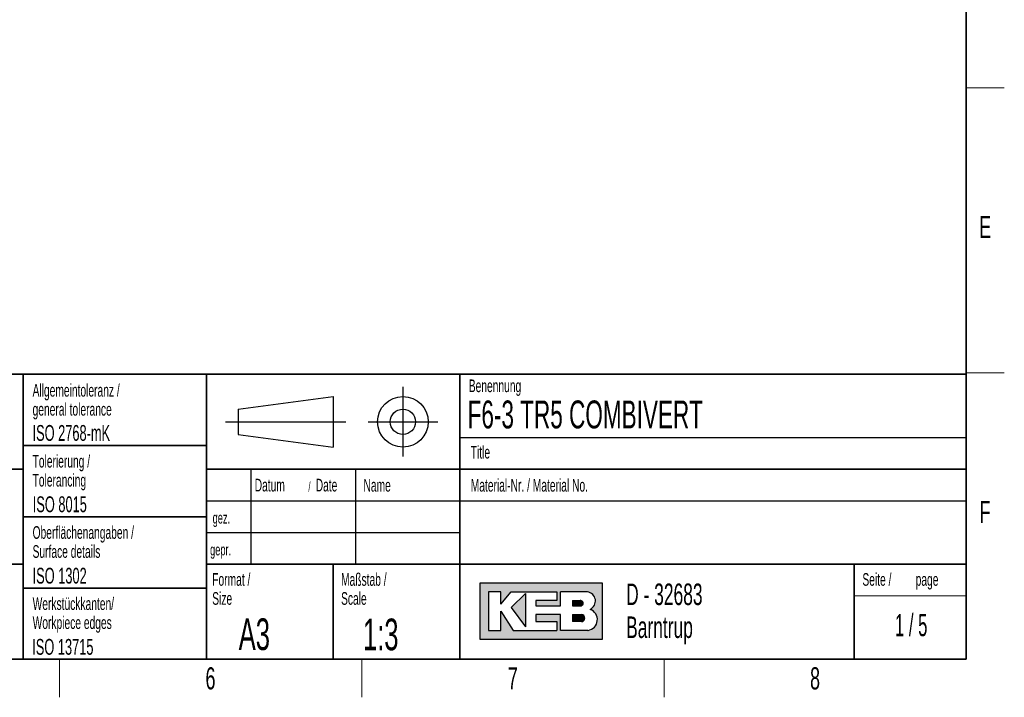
# Model space of a CAD drawing. Header units: millimetres. Extents: x 5 to 418, y 2 to 292.
# Tile 42 of 48: x 258 to 414, y 6 to 113. Entities that reach past the tile are written whole.
import ezdxf

# ---------------------------------------------------------------- set-up
doc = ezdxf.new("R2010")
doc.units = ezdxf.units.MM
doc.layers.add('SLD-0', color=7, linetype='Continuous')
doc.styles.add('SLDTEXTSTYLE0', font='TXT', dxfattribs={"width": 0.605})
doc.styles.add('SLDTEXTSTYLE1', font='TXT', dxfattribs={"width": 0.563})

msp = doc.modelspace()

# ---------------------------------------------------------------- hatches: boundary and pattern name
at = {"linetype": 'Continuous'}
h = msp.add_hatch(color=7, dxfattribs=at)
h.paths.add_polyline_path([(331.1423676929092, 15.18257760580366), (350.5207896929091, 15.18257760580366), (350.5207896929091, 24.04128480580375), (331.1423676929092, 24.04128480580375)], flags=0)
edge = h.paths.add_edge_path(flags=0)
edge.add_arc((347.9991875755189, 18.26988521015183), 1.720915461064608, -81.72003226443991, 70.17096003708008, ccw=False)
edge.add_line((348.2470169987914, 16.56690822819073), (348.2293995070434, 16.56675060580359))
edge.add_line((348.2293995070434, 16.56675060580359), (343.8767592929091, 16.56675060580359))
edge.add_line((343.8767592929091, 16.56675060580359), (343.8767592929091, 19.05826200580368))
edge.add_line((343.8767592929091, 19.05826200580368), (340.0010748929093, 19.05826200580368))
edge.add_line((340.0010748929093, 19.05826200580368), (340.0010748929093, 17.95092360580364))
edge.add_line((340.0010748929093, 17.95092360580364), (343.3230900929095, 17.95092360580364))
edge.add_line((343.3230900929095, 17.95092360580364), (343.3230900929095, 16.56675060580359))
edge.add_line((343.3230900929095, 16.56675060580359), (336.4022250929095, 16.56675060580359))
edge.add_line((336.4022250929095, 16.56675060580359), (334.4643828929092, 19.61193120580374))
edge.add_line((334.4643828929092, 19.61193120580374), (334.4643828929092, 16.56675060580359))
edge.add_line((334.4643828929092, 16.56675060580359), (332.5265406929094, 16.56675060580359))
edge.add_line((332.5265406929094, 16.56675060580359), (332.5265406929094, 22.65711180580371))
edge.add_line((332.5265406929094, 22.65711180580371), (334.4643828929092, 22.65711180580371))
edge.add_line((334.4643828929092, 22.65711180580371), (334.4643828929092, 20.71926960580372))
edge.add_line((334.4643828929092, 20.71926960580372), (336.1253904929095, 22.65711180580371))
edge.add_line((336.1253904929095, 22.65711180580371), (343.3230900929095, 22.65711180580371))
edge.add_line((343.3230900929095, 22.65711180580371), (343.3230900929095, 21.27293880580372))
edge.add_line((343.3230900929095, 21.27293880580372), (340.0010748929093, 21.27293880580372))
edge.add_line((340.0010748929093, 21.27293880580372), (340.0010748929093, 20.44243500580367))
edge.add_line((340.0010748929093, 20.44243500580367), (343.8767592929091, 20.44243500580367))
edge.add_line((343.8767592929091, 20.44243500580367), (343.8767592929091, 22.65711180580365))
edge.add_line((343.8767592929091, 22.65711180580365), (348.1497422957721, 22.65711180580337))
edge.add_line((348.1497422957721, 22.65711180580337), (348.151741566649, 22.65711180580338))
edge.add_line((348.151741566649, 22.65711180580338), (348.1521661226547, 22.65713246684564))
edge.add_arc((347.9523797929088, 21.20834406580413), 1.462498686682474, -64.4589412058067, 82.1484933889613, ccw=False)
msp.add_hatch(color=7, dxfattribs=at).paths.add_polyline_path([(338.3400672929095, 17.12041980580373), (338.3400672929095, 22.38027720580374), (336.1253904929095, 20.16560040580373)], flags=0)
h = msp.add_hatch(color=7, dxfattribs=at)
edge = h.paths.add_edge_path(flags=0)
edge.add_line((345.8146014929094, 20.44243500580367), (346.974194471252, 20.44243500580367))
edge.add_arc((347.0534490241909, 20.85768690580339), 0.4227474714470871, 259.1945394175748, 460.8054605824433)
edge.add_line((346.9741944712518, 21.27293880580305), (345.8146014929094, 21.27293880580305))
edge.add_line((345.8146014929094, 21.27293880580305), (345.8146014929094, 20.44243500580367))
h = msp.add_hatch(color=7, dxfattribs=at)
edge = h.paths.add_edge_path(flags=0)
edge.add_line((345.8146014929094, 17.95092360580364), (347.1991847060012, 17.95092360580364))
edge.add_arc((347.1991847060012, 18.50459280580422), 0.5536692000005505, 270.0000000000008, 450.0000000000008)
edge.add_line((347.1991847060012, 19.05826200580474), (347.1703327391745, 19.05826200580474))
edge.add_line((347.1703327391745, 19.05826200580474), (345.8146014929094, 19.05826200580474))
edge.add_line((345.8146014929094, 19.05826200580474), (345.8146014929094, 17.95092360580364))

# ---------------------------------------------------------------- linework, layer by layer
at = {"layer": 'SLD-0', "lineweight": 35}
for p, q in [((408, 12), (408, 282.5)), ((135, 57), (408, 57)), ((259, 57), (259, 12)), ((288, 57), (288, 12)), ((328, 57.0000000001), (328, 12)), ((408, 57), (408, 12)), ((259, 45.75), (288, 45.75)), ((202.5, 42), (259, 42)), ((408, 42), (288, 42)), ((259, 34.5), (288, 34.5)), ((202.5, 27), (259, 27)), ((288, 27), (408, 27)), ((308, 27), (308, 12)), ((390.2572074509, 27), (390.2572074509, 12)), ((259, 23.25), (288, 23.25)), ((26, 12), (408, 12)), ((135, 12), (408, 12))]:
    msp.add_line(p, q, dxfattribs=at)
at = {"layer": 'SLD-0', "lineweight": 18}
for p, q in [((408, 102.25), (414, 102.25)), ((408, 57.25), (414, 57.25)), ((390.2572074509, 22), (408, 22)), ((264.75, 6), (264.75, 12)), ((312.5, 6), (312.5, 12)), ((360.25, 6), (360.25, 12))]:
    msp.add_line(p, q, dxfattribs=at)
at = {"layer": 'SLD-0'}
for p, q in [((319, 55), (319, 44)), ((293, 51.5), (308, 53.5)), ((308, 53.5), (308, 45.5)), ((293, 51.5), (293, 47.5)), ((291, 49.5), (310, 49.5)), ((313.5, 49.5), (324.5, 49.5)), ((293, 47.5), (308, 45.5)), ((328, 47.0000000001), (408, 47.0000000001)), ((295, 42), (295, 27)), ((311.5, 42), (311.5, 27)), ((288, 37), (408, 37)), ((288, 32), (328, 32)), ((348.1497422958, 22.6571118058), (348.1517415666, 22.6571118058)), ((348.1517415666, 22.6571118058), (348.1521661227, 22.6571324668)), ((348.229399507, 16.5667506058), (348.2470169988, 16.5669082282))]:
    msp.add_line(p, q, dxfattribs=at)
at = {"layer": 'SLD-0', "linetype": 'Continuous'}
for p, q in [((350.5207896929, 24.0412848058), (331.1423676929, 24.0412848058)), ((331.1423676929, 24.0412848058), (331.1423676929, 15.1825776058)), ((350.5207896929, 15.1825776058), (350.5207896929, 24.0412848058)), ((334.4643828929, 22.6571118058), (332.5265406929, 22.6571118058)), ((332.5265406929, 22.6571118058), (332.5265406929, 16.5667506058)), ((334.4643828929, 20.7192696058), (336.1253904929, 22.6571118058)), ((334.4643828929, 20.7192696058), (334.4643828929, 22.6571118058)), ((336.1253904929, 22.6571118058), (343.3230900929, 22.6571118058)), ((338.3400672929, 22.3802772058), (336.1253904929, 20.1656004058)), ((338.3400672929, 22.3802772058), (338.3400672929, 17.1204198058)), ((343.3230900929, 22.6571118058), (343.3230900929, 21.2729388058)), ((348.1497422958, 22.6571118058), (343.8767592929, 22.6571118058)), ((343.8767592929, 20.4424350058), (343.8767592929, 22.6571118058)), ((348.1497422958, 22.6571118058), (348.1517415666, 22.6571118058)), ((348.1517415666, 22.6571118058), (348.1521661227, 22.6571324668)), ((340.0010748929, 21.2729388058), (340.0010748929, 20.4424350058)), ((343.3230900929, 21.2729388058), (340.0010748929, 21.2729388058)), ((340.0010748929, 20.4424350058), (343.8767592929, 20.4424350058)), ((345.8146014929, 21.2729388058), (346.9741944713, 21.2729388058)), ((345.8146014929, 21.2729388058), (345.8146014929, 20.4424350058)), ((345.8146014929, 20.4424350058), (346.9741944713, 20.4424350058)), ((334.4643828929, 16.5667506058), (334.4643828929, 19.6119312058)), ((334.4643828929, 19.6119312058), (336.4022250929, 16.5667506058)), ((336.1253904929, 20.1656004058), (338.3400672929, 17.1204198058)), ((340.0010748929, 19.0582620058), (340.0010748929, 17.9509236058)), ((343.8767592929, 19.0582620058), (340.0010748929, 19.0582620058)), ((343.8767592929, 16.5667506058), (343.8767592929, 19.0582620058)), ((345.8146014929, 19.0582620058), (347.199184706, 19.0582620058)), ((345.8146014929, 19.0582620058), (345.8146014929, 17.9509236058)), ((347.1703327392, 19.0582620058), (347.199184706, 19.0582620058)), ((340.0010748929, 17.9509236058), (343.3230900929, 17.9509236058)), ((343.3230900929, 17.9509236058), (343.3230900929, 16.5667506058)), ((347.199184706, 17.9509236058), (345.8146014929, 17.9509236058)), ((332.5265406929, 16.5667506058), (334.4643828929, 16.5667506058)), ((336.4022250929, 16.5667506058), (343.3230900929, 16.5667506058)), ((348.229399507, 16.5667506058), (343.8767592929, 16.5667506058)), ((348.229399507, 16.5667506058), (348.2470169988, 16.5669082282)), ((331.1423676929, 15.1825776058), (350.5207896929, 15.1825776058))]:
    msp.add_line(p, q, dxfattribs=at)
at = {"layer": 'SLD-0'}
for radius in [3.999999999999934, 1.999999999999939]:
    msp.add_circle((319, 49.5), radius, dxfattribs=at)
at = {"layer": 'SLD-0', "linetype": 'Continuous'}
for centre, radius, start, end in [((347.9523797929, 21.2083440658), 1.462498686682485, 295.5410587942, 82.1484933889), ((347.0534490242, 20.8576869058), 0.4227474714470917, 259.1945394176, 100.8054605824), ((347.199184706, 18.5045928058), 0.5536692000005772, 270, 90), ((347.9991875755, 18.2698852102), 1.720915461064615, 278.2799677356, 70.1709600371)]:
    msp.add_arc(centre, radius, start, end, dxfattribs=at)

# ---------------------------------------------------------------- texts
at = {"layer": 'SLD-0'}
for s, insert, char_height, attachment_point, style in [('E', (410.9815679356, 82.0010772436), 3.5, 2, 'SLDTEXTSTYLE0'), ('Benennung', (329.4092408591, 56.1865848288), 2, 1, 'SLDTEXTSTYLE0'), ('Allgemeintoleranz /', (260.5043854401, 55.4784419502), 2, 1, 'SLDTEXTSTYLE0'), ('F6-3 TR5 COMBIVERT', (329.222041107, 52.8643539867), 4.4, 1, 'SLDTEXTSTYLE0'), ('general tolerance', (260.5043854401, 52.4784419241), 2, 1, 'SLDTEXTSTYLE0'), ('ISO 2768-mK', (260.4940938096, 48.9932287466), 2.5, 1, 'SLDTEXTSTYLE0'), ('Title', (329.7169273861, 45.7051426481), 2, 1, 'SLDTEXTSTYLE0'), ('Tolerierung /', (260.5022836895, 44.2785453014), 2, 1, 'SLDTEXTSTYLE0'), ('Tolerancing', (260.5022836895, 41.2785452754), 2, 1, 'SLDTEXTSTYLE0'), ('Datum', (295.5861619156, 40.5042457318), 2, 1, 'SLDTEXTSTYLE0'), ('Date', (305.2253980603, 40.5042457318), 2, 1, 'SLDTEXTSTYLE0'), ('Name', (312.770034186, 40.4793879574), 2, 1, 'SLDTEXTSTYLE0'), ('Material-Nr. / Material No.', (329.7169273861, 40.4793879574), 2, 1, 'SLDTEXTSTYLE0'), ('/', (304.0691478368, 40.0041563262), 1.5, 1, 'SLDTEXTSTYLE0'), ('ISO 8015', (260.5277662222, 37.732972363), 2.5, 1, 'SLDTEXTSTYLE0'), ('F', (410.9536166, 37.0010772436), 3.5, 2, 'SLDTEXTSTYLE0'), ('gez.', (288.9470592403, 35.2328921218), 1.8, 1, 'SLDTEXTSTYLE0'), ('Oberflächenangaben /', (260.5027641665, 33.0232290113), 2, 1, 'SLDTEXTSTYLE0'), ('Surface details', (260.5027641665, 30.0232289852), 2, 1, 'SLDTEXTSTYLE0'), ('gepr.', (288.5445949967, 30.2118970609), 1.8, 1, 'SLDTEXTSTYLE0'), ('ISO 1302', (260.5038336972, 26.4529504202), 2.5, 1, 'SLDTEXTSTYLE0'), ('Format /', (288.8790098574, 25.606905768), 2, 1, 'SLDTEXTSTYLE0'), ('Maßstab /', (309.2314641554, 25.6069055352), 2, 1, 'SLDTEXTSTYLE0'), ('Seite /', (391.5827404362, 25.611128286), 2, 1, 'SLDTEXTSTYLE0'), ('page', (399.9962824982, 25.6114133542), 2, 1, 'SLDTEXTSTYLE0'), ('D - 32683', (354.2591907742, 23.9656567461), 3.4, 1, 'SLDTEXTSTYLE0'), ('Keine Maße aus der Zeichnung abnehmen. /', (204.4639500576, 22.7290049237), 2, 1, 'SLDTEXTSTYLE0'), ('Werkstückkanten/', (260.5090753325, 21.7906368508), 2, 1, 'SLDTEXTSTYLE0'), ('Size', (288.8790098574, 22.6069057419), 2, 1, 'SLDTEXTSTYLE0'), ('Scale', (309.2314641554, 22.6069055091), 2, 1, 'SLDTEXTSTYLE0'), ('Workpiece edges', (260.5090753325, 18.7906368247), 2, 1, 'SLDTEXTSTYLE0'), ('Barntrup', (354.2591907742, 18.765656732), 3.4, 1, 'SLDTEXTSTYLE0'), ('1 / 5', (399.2902874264, 19.1523676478), 3.5, 2, 'SLDTEXTSTYLE1'), ('A3', (293.0566699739, 18.4626222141), 5, 1, 'SLDTEXTSTYLE0'), ('1:3', (312.6833009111, 18.426931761), 5, 1, 'SLDTEXTSTYLE0'), ('ISO 13715', (260.4472726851, 15.2160422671), 2.5, 1, 'SLDTEXTSTYLE0'), ('6', (288.6027123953, 10.7429955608), 3.5, 2, 'SLDTEXTSTYLE0'), ('7', (336.3527123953, 10.7429955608), 3.5, 2, 'SLDTEXTSTYLE0'), ('8', (384.1027123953, 10.7429955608), 3.5, 2, 'SLDTEXTSTYLE0')]:
    msp.add_mtext(s, dxfattribs=dict(at, insert=insert, char_height=char_height, attachment_point=attachment_point, style=style))

doc.saveas('drawing.dxf')
